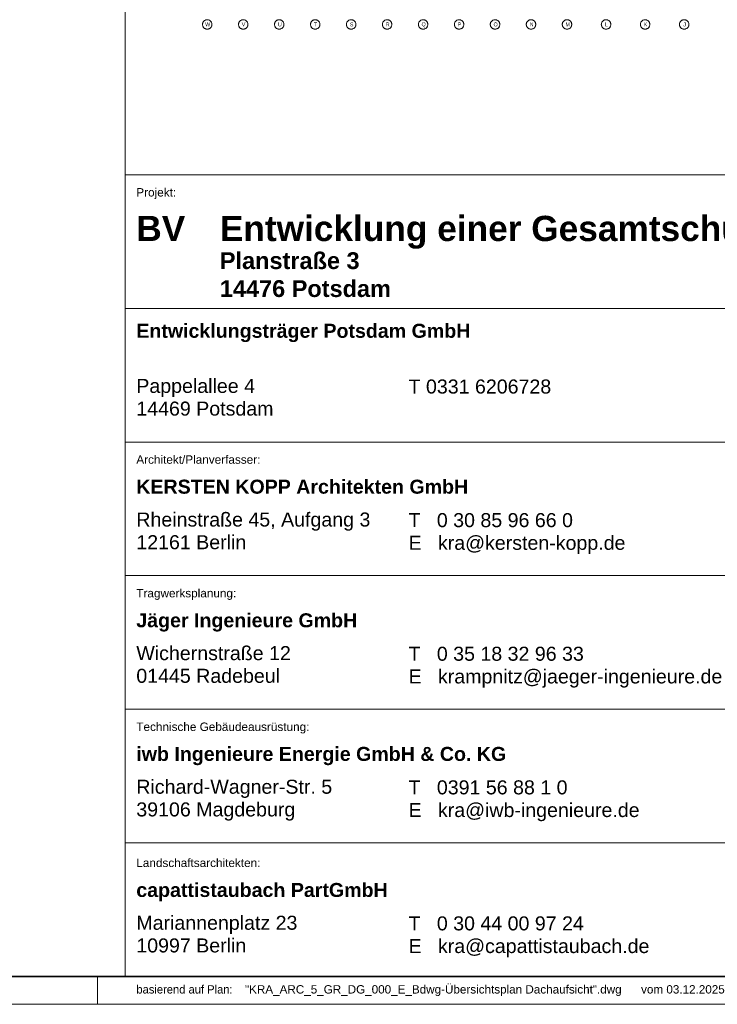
# Model space of a CAD drawing. Extents: x -720 to 300, y 62 to 1112.
# Tile 16 of 50: x 96 to 222, y 62 to 239. Entities that reach past the tile are written whole.
import ezdxf
from ezdxf.lldxf.tags import DXFTag

# ---------------------------------------------------------------- set-up
doc = ezdxf.new("R2010")
doc.units = 0
for name, color, linetype, lineweight in [('iwb_Plankopf Linie', 7, 'Continuous', 13), ('iwb_Plankopf Rahmen', 7, 'Continuous', 35), ('iwb_Plankopf Text', 7, 'Continuous', 18), ('PK_LP_Achsen', 7, 'STRICHPUNKT2', 5)]:
    doc.layers.add(name, color=color, linetype=linetype, lineweight=lineweight)
doc.layers.add('PK_LP_T05', color=4, linetype='Continuous', lineweight=9, true_color=0x00ffff)
doc.styles.add('Plankopf', font='arial.ttf')
doc.styles.get("Standard").update_dxf_attribs({"font": 'ARIALN.TTF'})
tags = doc.linetypes.add('STRICHPUNKT2', pattern=[12.7, 6.35, -3.175, 0, -3.175]).pattern_tags.tags
tags[10:11] = [DXFTag(74, 4), DXFTag(75, 0), DXFTag(340, '0'), DXFTag(46, 0.0), DXFTag(50, 0.0), DXFTag(44, 0.0), DXFTag(45, 0.0)]
tags[8:9] = [DXFTag(74, 4), DXFTag(75, 0), DXFTag(340, '0'), DXFTag(46, 0.0), DXFTag(50, 0.0), DXFTag(44, 0.0), DXFTag(45, 0.0)]
tags[6:7] = [DXFTag(74, 4), DXFTag(75, 0), DXFTag(340, '0'), DXFTag(46, 0.0), DXFTag(50, 0.0), DXFTag(44, 0.0), DXFTag(45, 0.0)]
tags[4:5] = [DXFTag(74, 4), DXFTag(75, 0), DXFTag(340, '0'), DXFTag(46, 0.0), DXFTag(50, 0.0), DXFTag(44, 0.0), DXFTag(45, 0.0)]

# ---------------------------------------------------------------- blocks, each defined once
blk = doc.blocks.new('Blockreferenz-A06DNB2WMF')
at = {"layer": 'PK_LP_Achsen', "linetype": 'ByBlock', "ltscale": 0.13}
for p, q in [((129.28, 238.69), (129.3, 238.77)), ((129.3, 238.77), (129.34, 238.84)), ((129.34, 238.84), (129.38, 238.91)), ((129.38, 238.91), (129.43, 238.98)), ((129.43, 238.98), (129.49, 239.04)), ((129.49, 239.04), (129.55, 239.1)), ((129.55, 239.1), (129.62, 239.15)), ((129.62, 239.15), (129.69, 239.19)), ((129.69, 239.19), (129.76, 239.23)), ((129.76, 239.23), (129.84, 239.25)), ((129.84, 239.25), (129.92, 239.27)), ((129.92, 239.27), (130.01, 239.29)), ((130.01, 239.29), (130.09, 239.29)), ((130.09, 239.29), (130.17, 239.29)), ((130.17, 239.29), (130.25, 239.27)), ((130.25, 239.27), (130.34, 239.25)), ((130.34, 239.25), (130.41, 239.23)), ((130.41, 239.23), (130.49, 239.19)), ((130.49, 239.19), (130.56, 239.15)), ((130.56, 239.15), (130.63, 239.1)), ((130.63, 239.1), (130.69, 239.04)), ((130.69, 239.04), (130.75, 238.98)), ((130.75, 238.98), (130.8, 238.91)), ((130.8, 238.91), (130.84, 238.84)), ((130.84, 238.84), (130.87, 238.77)), ((130.87, 238.77), (130.9, 238.69)), ((135.74, 238.69), (135.76, 238.77)), ((135.76, 238.77), (135.8, 238.84)), ((135.8, 238.84), (135.84, 238.91)), ((135.84, 238.91), (135.89, 238.98)), ((135.89, 238.98), (135.95, 239.04)), ((135.95, 239.04), (136.01, 239.1)), ((136.01, 239.1), (136.08, 239.15)), ((136.08, 239.15), (136.15, 239.19)), ((136.15, 239.19), (136.22, 239.23)), ((136.22, 239.23), (136.3, 239.25)), ((136.3, 239.25), (136.38, 239.27)), ((136.38, 239.27), (136.47, 239.29)), ((136.47, 239.29), (136.55, 239.29)), ((136.55, 239.29), (136.63, 239.29)), ((136.63, 239.29), (136.71, 239.27)), ((136.71, 239.27), (136.8, 239.25)), ((136.8, 239.25), (136.87, 239.23)), ((136.87, 239.23), (136.95, 239.19)), ((136.95, 239.19), (137.02, 239.15)), ((137.02, 239.15), (137.09, 239.1)), ((137.09, 239.1), (137.15, 239.04)), ((137.15, 239.04), (137.21, 238.98)), ((137.21, 238.98), (137.26, 238.91)), ((137.26, 238.91), (137.3, 238.84)), ((137.3, 238.84), (137.33, 238.77)), ((137.33, 238.77), (137.36, 238.69)), ((142.2, 238.69), (142.22, 238.77)), ((142.22, 238.77), (142.26, 238.84)), ((142.26, 238.84), (142.3, 238.91)), ((142.3, 238.91), (142.35, 238.98)), ((142.35, 238.98), (142.41, 239.04)), ((142.41, 239.04), (142.47, 239.1)), ((142.47, 239.1), (142.54, 239.15)), ((142.54, 239.15), (142.61, 239.19)), ((142.61, 239.19), (142.68, 239.23)), ((142.68, 239.23), (142.76, 239.25)), ((142.76, 239.25), (142.84, 239.27)), ((142.84, 239.27), (142.93, 239.29)), ((142.93, 239.29), (143.01, 239.29)), ((143.01, 239.29), (143.09, 239.29)), ((143.09, 239.29), (143.17, 239.27)), ((143.17, 239.27), (143.26, 239.25)), ((143.26, 239.25), (143.33, 239.23)), ((143.33, 239.23), (143.41, 239.19)), ((143.41, 239.19), (143.48, 239.15)), ((143.48, 239.15), (143.55, 239.1)), ((143.55, 239.1), (143.61, 239.04)), ((143.61, 239.04), (143.67, 238.98)), ((143.67, 238.98), (143.72, 238.91)), ((143.72, 238.91), (143.76, 238.84)), ((143.76, 238.84), (143.79, 238.77)), ((143.79, 238.77), (143.82, 238.69)), ((148.66, 238.69), (148.68, 238.77)), ((148.68, 238.77), (148.72, 238.84)), ((148.72, 238.84), (148.76, 238.91)), ((148.76, 238.91), (148.81, 238.98)), ((148.81, 238.98), (148.87, 239.04)), ((148.87, 239.04), (148.93, 239.1)), ((148.93, 239.1), (149, 239.15)), ((149, 239.15), (149.07, 239.19)), ((149.07, 239.19), (149.14, 239.23)), ((149.14, 239.23), (149.22, 239.25)), ((149.22, 239.25), (149.3, 239.27)), ((149.3, 239.27), (149.39, 239.29)), ((149.39, 239.29), (149.47, 239.29)), ((149.47, 239.29), (149.55, 239.29)), ((149.55, 239.29), (149.63, 239.27)), ((149.63, 239.27), (149.72, 239.25)), ((149.72, 239.25), (149.79, 239.23)), ((149.79, 239.23), (149.87, 239.19)), ((149.87, 239.19), (149.94, 239.15)), ((149.94, 239.15), (150.01, 239.1)), ((150.01, 239.1), (150.07, 239.04)), ((150.07, 239.04), (150.13, 238.98)), ((150.13, 238.98), (150.18, 238.91)), ((150.18, 238.91), (150.22, 238.84)), ((150.22, 238.84), (150.25, 238.77)), ((150.25, 238.77), (150.28, 238.69)), ((155.12, 238.69), (155.14, 238.77)), ((155.14, 238.77), (155.18, 238.84)), ((155.18, 238.84), (155.22, 238.91)), ((155.22, 238.91), (155.27, 238.98)), ((155.27, 238.98), (155.33, 239.04)), ((155.33, 239.04), (155.39, 239.1)), ((155.39, 239.1), (155.46, 239.15)), ((155.46, 239.15), (155.53, 239.19)), ((155.53, 239.19), (155.6, 239.23)), ((155.6, 239.23), (155.68, 239.25)), ((155.68, 239.25), (155.76, 239.27)), ((155.76, 239.27), (155.85, 239.29)), ((155.85, 239.29), (155.93, 239.29)), ((155.93, 239.29), (156.01, 239.29)), ((156.01, 239.29), (156.09, 239.27)), ((156.09, 239.27), (156.18, 239.25)), ((156.18, 239.25), (156.25, 239.23)), ((156.25, 239.23), (156.33, 239.19)), ((156.33, 239.19), (156.4, 239.15)), ((156.4, 239.15), (156.47, 239.1)), ((156.47, 239.1), (156.53, 239.04)), ((156.53, 239.04), (156.59, 238.98)), ((156.59, 238.98), (156.64, 238.91)), ((156.64, 238.91), (156.68, 238.84)), ((156.68, 238.84), (156.71, 238.77)), ((156.71, 238.77), (156.74, 238.69)), ((161.58, 238.69), (161.6, 238.77)), ((161.6, 238.77), (161.64, 238.84)), ((161.64, 238.84), (161.68, 238.91)), ((161.68, 238.91), (161.73, 238.98)), ((161.73, 238.98), (161.79, 239.04)), ((161.79, 239.04), (161.85, 239.1)), ((161.85, 239.1), (161.92, 239.15)), ((161.92, 239.15), (161.99, 239.19)), ((161.99, 239.19), (162.06, 239.23)), ((162.06, 239.23), (162.14, 239.25)), ((162.14, 239.25), (162.22, 239.27)), ((162.22, 239.27), (162.31, 239.29)), ((162.31, 239.29), (162.39, 239.29)), ((162.39, 239.29), (162.47, 239.29)), ((162.47, 239.29), (162.55, 239.27)), ((162.55, 239.27), (162.64, 239.25)), ((162.64, 239.25), (162.71, 239.23)), ((162.71, 239.23), (162.79, 239.19)), ((162.79, 239.19), (162.86, 239.15)), ((162.86, 239.15), (162.93, 239.1)), ((162.93, 239.1), (162.99, 239.04)), ((162.99, 239.04), (163.05, 238.98)), ((163.05, 238.98), (163.1, 238.91)), ((163.1, 238.91), (163.14, 238.84)), ((163.14, 238.84), (163.17, 238.77)), ((163.17, 238.77), (163.2, 238.69)), ((168.04, 238.69), (168.06, 238.77)), ((168.06, 238.77), (168.1, 238.84)), ((168.1, 238.84), (168.14, 238.91)), ((168.14, 238.91), (168.19, 238.98)), ((168.19, 238.98), (168.25, 239.04)), ((168.25, 239.04), (168.31, 239.1)), ((168.31, 239.1), (168.38, 239.15)), ((168.38, 239.15), (168.45, 239.19)), ((168.45, 239.19), (168.52, 239.23)), ((168.52, 239.23), (168.6, 239.25)), ((168.6, 239.25), (168.68, 239.27)), ((168.68, 239.27), (168.77, 239.29)), ((168.77, 239.29), (168.85, 239.29)), ((168.85, 239.29), (168.93, 239.29)), ((168.93, 239.29), (169.01, 239.27)), ((169.01, 239.27), (169.1, 239.25)), ((169.1, 239.25), (169.17, 239.23)), ((169.17, 239.23), (169.25, 239.19)), ((169.25, 239.19), (169.32, 239.15)), ((169.32, 239.15), (169.39, 239.1)), ((169.39, 239.1), (169.45, 239.04)), ((169.45, 239.04), (169.51, 238.98)), ((169.51, 238.98), (169.56, 238.91)), ((169.56, 238.91), (169.6, 238.84)), ((169.6, 238.84), (169.63, 238.77)), ((169.63, 238.77), (169.66, 238.69)), ((174.5, 238.69), (174.52, 238.77)), ((174.52, 238.77), (174.56, 238.84)), ((174.56, 238.84), (174.6, 238.91)), ((174.6, 238.91), (174.65, 238.98)), ((174.65, 238.98), (174.71, 239.04)), ((174.71, 239.04), (174.77, 239.1)), ((174.77, 239.1), (174.84, 239.15)), ((174.84, 239.15), (174.91, 239.19)), ((174.91, 239.19), (174.98, 239.23)), ((174.98, 239.23), (175.06, 239.25)), ((175.06, 239.25), (175.14, 239.27)), ((175.14, 239.27), (175.23, 239.29)), ((175.23, 239.29), (175.31, 239.29)), ((175.31, 239.29), (175.39, 239.29)), ((175.39, 239.29), (175.47, 239.27)), ((175.47, 239.27), (175.56, 239.25)), ((175.56, 239.25), (175.63, 239.23)), ((175.63, 239.23), (175.71, 239.19)), ((175.71, 239.19), (175.78, 239.15)), ((175.78, 239.15), (175.85, 239.1)), ((175.85, 239.1), (175.91, 239.04)), ((175.91, 239.04), (175.97, 238.98)), ((175.97, 238.98), (176.02, 238.91)), ((176.02, 238.91), (176.06, 238.84)), ((176.06, 238.84), (176.09, 238.77)), ((176.09, 238.77), (176.12, 238.69)), ((180.96, 238.69), (180.98, 238.77)), ((180.98, 238.77), (181.02, 238.84)), ((181.02, 238.84), (181.06, 238.91)), ((181.06, 238.91), (181.11, 238.98)), ((181.11, 238.98), (181.17, 239.04)), ((181.17, 239.04), (181.23, 239.1)), ((181.23, 239.1), (181.3, 239.15)), ((181.3, 239.15), (181.37, 239.19)), ((181.37, 239.19), (181.44, 239.23)), ((181.44, 239.23), (181.52, 239.25)), ((181.52, 239.25), (181.6, 239.27)), ((181.6, 239.27), (181.69, 239.29)), ((181.69, 239.29), (181.77, 239.29)), ((181.77, 239.29), (181.85, 239.29)), ((181.85, 239.29), (181.93, 239.27)), ((181.93, 239.27), (182.02, 239.25)), ((182.02, 239.25), (182.09, 239.23)), ((182.09, 239.23), (182.17, 239.19)), ((182.17, 239.19), (182.24, 239.15)), ((182.24, 239.15), (182.31, 239.1)), ((182.31, 239.1), (182.37, 239.04)), ((182.37, 239.04), (182.43, 238.98)), ((182.43, 238.98), (182.48, 238.91)), ((182.48, 238.91), (182.52, 238.84)), ((182.52, 238.84), (182.55, 238.77)), ((182.55, 238.77), (182.58, 238.69)), ((187.42, 238.69), (187.44, 238.77)), ((187.44, 238.77), (187.48, 238.84)), ((187.48, 238.84), (187.52, 238.91)), ((187.52, 238.91), (187.57, 238.98)), ((187.57, 238.98), (187.63, 239.04)), ((187.63, 239.04), (187.69, 239.1)), ((187.69, 239.1), (187.76, 239.15)), ((187.76, 239.15), (187.83, 239.19)), ((187.83, 239.19), (187.9, 239.23)), ((187.9, 239.23), (187.98, 239.25)), ((187.98, 239.25), (188.06, 239.27)), ((188.06, 239.27), (188.15, 239.29)), ((188.15, 239.29), (188.23, 239.29)), ((188.23, 239.29), (188.31, 239.29)), ((188.31, 239.29), (188.39, 239.27)), ((188.39, 239.27), (188.48, 239.25)), ((188.48, 239.25), (188.55, 239.23)), ((188.55, 239.23), (188.63, 239.19)), ((188.63, 239.19), (188.7, 239.15)), ((188.7, 239.15), (188.77, 239.1)), ((188.77, 239.1), (188.83, 239.04)), ((188.83, 239.04), (188.89, 238.98)), ((188.89, 238.98), (188.94, 238.91)), ((188.94, 238.91), (188.98, 238.84)), ((188.98, 238.84), (189.01, 238.77)), ((189.01, 238.77), (189.04, 238.69)), ((193.88, 238.69), (193.9, 238.77)), ((193.9, 238.77), (193.94, 238.84)), ((193.94, 238.84), (193.98, 238.91)), ((193.98, 238.91), (194.03, 238.98)), ((194.03, 238.98), (194.09, 239.04)), ((194.09, 239.04), (194.15, 239.1)), ((194.15, 239.1), (194.22, 239.15)), ((194.22, 239.15), (194.29, 239.19)), ((194.29, 239.19), (194.36, 239.23)), ((194.36, 239.23), (194.44, 239.25)), ((194.44, 239.25), (194.52, 239.27)), ((194.52, 239.27), (194.61, 239.29)), ((194.61, 239.29), (194.69, 239.29)), ((194.69, 239.29), (194.77, 239.29)), ((194.77, 239.29), (194.85, 239.27)), ((194.85, 239.27), (194.94, 239.25)), ((194.94, 239.25), (195.01, 239.23)), ((195.01, 239.23), (195.09, 239.19)), ((195.09, 239.19), (195.16, 239.15)), ((195.16, 239.15), (195.23, 239.1)), ((195.23, 239.1), (195.29, 239.04)), ((195.29, 239.04), (195.35, 238.98)), ((195.35, 238.98), (195.4, 238.91)), ((195.4, 238.91), (195.44, 238.84)), ((195.44, 238.84), (195.47, 238.77)), ((195.47, 238.77), (195.5, 238.69)), ((200.89, 238.69), (200.92, 238.77)), ((200.92, 238.77), (200.95, 238.84)), ((200.95, 238.84), (200.99, 238.91)), ((200.99, 238.91), (201.04, 238.98)), ((201.04, 238.98), (201.1, 239.04)), ((201.1, 239.04), (201.16, 239.1)), ((201.16, 239.1), (201.23, 239.15)), ((201.23, 239.15), (201.3, 239.19)), ((201.3, 239.19), (201.38, 239.23)), ((201.38, 239.23), (201.45, 239.25)), ((201.45, 239.25), (201.54, 239.27)), ((201.54, 239.27), (201.62, 239.29)), ((201.62, 239.29), (201.7, 239.29)), ((201.7, 239.29), (201.78, 239.29)), ((201.78, 239.29), (201.87, 239.27)), ((201.87, 239.27), (201.95, 239.25)), ((201.95, 239.25), (202.03, 239.23)), ((202.03, 239.23), (202.1, 239.19)), ((202.1, 239.19), (202.17, 239.15)), ((202.17, 239.15), (202.24, 239.1)), ((202.24, 239.1), (202.3, 239.04)), ((202.3, 239.04), (202.36, 238.98)), ((202.36, 238.98), (202.41, 238.91)), ((202.41, 238.91), (202.45, 238.84)), ((202.45, 238.84), (202.49, 238.77)), ((202.49, 238.77), (202.51, 238.69)), ((207.9, 238.69), (207.93, 238.77)), ((207.93, 238.77), (207.96, 238.84)), ((207.96, 238.84), (208.01, 238.91)), ((208.01, 238.91), (208.06, 238.98)), ((208.06, 238.98), (208.11, 239.04)), ((208.11, 239.04), (208.17, 239.1)), ((208.17, 239.1), (208.24, 239.15)), ((208.24, 239.15), (208.31, 239.19)), ((208.31, 239.19), (208.39, 239.23)), ((208.39, 239.23), (208.47, 239.25)), ((208.47, 239.25), (208.55, 239.27)), ((208.55, 239.27), (208.63, 239.29)), ((208.63, 239.29), (208.71, 239.29)), ((208.71, 239.29), (208.8, 239.29)), ((208.8, 239.29), (208.88, 239.27)), ((208.88, 239.27), (208.96, 239.25)), ((208.96, 239.25), (209.04, 239.23)), ((209.04, 239.23), (209.11, 239.19)), ((209.11, 239.19), (209.19, 239.15)), ((209.19, 239.15), (209.25, 239.1)), ((209.25, 239.1), (209.31, 239.04)), ((209.31, 239.04), (209.37, 238.98)), ((209.37, 238.98), (209.42, 238.91)), ((209.42, 238.91), (209.46, 238.84)), ((209.46, 238.84), (209.5, 238.77)), ((209.5, 238.77), (209.53, 238.69)), ((214.91, 238.69), (214.94, 238.77)), ((214.94, 238.77), (214.98, 238.84)), ((214.98, 238.84), (215.02, 238.91)), ((215.02, 238.91), (215.07, 238.98)), ((215.07, 238.98), (215.12, 239.04)), ((215.12, 239.04), (215.19, 239.1)), ((215.19, 239.1), (215.25, 239.15)), ((215.25, 239.15), (215.33, 239.19)), ((215.33, 239.19), (215.4, 239.23)), ((215.4, 239.23), (215.48, 239.25)), ((215.48, 239.25), (215.56, 239.27)), ((215.56, 239.27), (215.64, 239.29)), ((215.64, 239.29), (215.73, 239.29)), ((215.73, 239.29), (215.81, 239.29)), ((215.81, 239.29), (215.89, 239.27)), ((215.89, 239.27), (215.97, 239.25)), ((215.97, 239.25), (216.05, 239.23)), ((216.05, 239.23), (216.13, 239.19)), ((216.13, 239.19), (216.2, 239.15)), ((216.2, 239.15), (216.27, 239.1)), ((216.27, 239.1), (216.33, 239.04)), ((216.33, 239.04), (216.38, 238.98)), ((216.38, 238.98), (216.43, 238.91)), ((216.43, 238.91), (216.48, 238.84)), ((216.48, 238.84), (216.51, 238.77)), ((216.51, 238.77), (216.54, 238.69)), ((129.24, 238.52), (129.25, 238.61)), ((129.24, 238.44), (129.24, 238.52)), ((129.24, 238.36), (129.24, 238.44)), ((129.25, 238.28), (129.24, 238.36)), ((129.25, 238.61), (129.28, 238.69)), ((129.28, 238.19), (129.25, 238.28)), ((129.3, 238.12), (129.28, 238.19)), ((129.34, 238.04), (129.3, 238.12)), ((129.38, 237.97), (129.34, 238.04)), ((129.43, 237.9), (129.38, 237.97)), ((129.49, 237.84), (129.43, 237.9)), ((129.55, 237.78), (129.49, 237.84)), ((129.62, 237.73), (129.55, 237.78)), ((129.69, 237.69), (129.62, 237.73)), ((129.76, 237.66), (129.69, 237.69)), ((129.84, 237.63), (129.76, 237.66)), ((129.92, 237.61), (129.84, 237.63)), ((130.01, 237.6), (129.92, 237.61)), ((130.09, 237.59), (130.01, 237.6)), ((130.17, 237.6), (130.09, 237.59)), ((130.25, 237.61), (130.17, 237.6)), ((130.34, 237.63), (130.25, 237.61)), ((130.41, 237.66), (130.34, 237.63)), ((130.49, 237.69), (130.41, 237.66)), ((130.56, 237.73), (130.49, 237.69)), ((130.63, 237.78), (130.56, 237.73)), ((130.69, 237.84), (130.63, 237.78)), ((130.75, 237.9), (130.69, 237.84)), ((130.8, 237.97), (130.75, 237.9)), ((130.84, 238.04), (130.8, 237.97)), ((130.87, 238.12), (130.84, 238.04)), ((130.9, 238.19), (130.87, 238.12)), ((130.9, 238.69), (130.92, 238.61)), ((130.92, 238.28), (130.9, 238.19)), ((130.92, 238.61), (130.93, 238.52)), ((130.93, 238.36), (130.92, 238.28)), ((130.93, 238.52), (130.94, 238.44)), ((130.94, 238.44), (130.93, 238.36)), ((135.7, 238.52), (135.71, 238.61)), ((135.7, 238.44), (135.7, 238.52)), ((135.7, 238.36), (135.7, 238.44)), ((135.71, 238.28), (135.7, 238.36)), ((135.71, 238.61), (135.74, 238.69)), ((135.74, 238.19), (135.71, 238.28)), ((135.76, 238.12), (135.74, 238.19)), ((135.8, 238.04), (135.76, 238.12)), ((135.84, 237.97), (135.8, 238.04)), ((135.89, 237.9), (135.84, 237.97)), ((135.95, 237.84), (135.89, 237.9)), ((136.01, 237.78), (135.95, 237.84)), ((136.08, 237.73), (136.01, 237.78)), ((136.15, 237.69), (136.08, 237.73)), ((136.22, 237.66), (136.15, 237.69)), ((136.3, 237.63), (136.22, 237.66)), ((136.38, 237.61), (136.3, 237.63)), ((136.47, 237.6), (136.38, 237.61)), ((136.55, 237.59), (136.47, 237.6)), ((136.63, 237.6), (136.55, 237.59)), ((136.71, 237.61), (136.63, 237.6)), ((136.8, 237.63), (136.71, 237.61)), ((136.87, 237.66), (136.8, 237.63)), ((136.95, 237.69), (136.87, 237.66)), ((137.02, 237.73), (136.95, 237.69)), ((137.09, 237.78), (137.02, 237.73)), ((137.15, 237.84), (137.09, 237.78)), ((137.21, 237.9), (137.15, 237.84)), ((137.26, 237.97), (137.21, 237.9)), ((137.3, 238.04), (137.26, 237.97)), ((137.33, 238.12), (137.3, 238.04)), ((137.36, 238.19), (137.33, 238.12)), ((137.36, 238.69), (137.38, 238.61)), ((137.38, 238.28), (137.36, 238.19)), ((137.38, 238.61), (137.39, 238.52)), ((137.39, 238.36), (137.38, 238.28)), ((137.39, 238.52), (137.4, 238.44)), ((137.4, 238.44), (137.39, 238.36)), ((142.16, 238.52), (142.17, 238.61)), ((142.16, 238.44), (142.16, 238.52)), ((142.16, 238.36), (142.16, 238.44)), ((142.17, 238.28), (142.16, 238.36)), ((142.17, 238.61), (142.2, 238.69)), ((142.2, 238.19), (142.17, 238.28)), ((142.22, 238.12), (142.2, 238.19)), ((142.26, 238.04), (142.22, 238.12)), ((142.3, 237.97), (142.26, 238.04)), ((142.35, 237.9), (142.3, 237.97)), ((142.41, 237.84), (142.35, 237.9)), ((142.47, 237.78), (142.41, 237.84)), ((142.54, 237.73), (142.47, 237.78)), ((142.61, 237.69), (142.54, 237.73)), ((142.68, 237.66), (142.61, 237.69)), ((142.76, 237.63), (142.68, 237.66)), ((142.84, 237.61), (142.76, 237.63)), ((142.93, 237.6), (142.84, 237.61)), ((143.01, 237.59), (142.93, 237.6)), ((143.09, 237.6), (143.01, 237.59)), ((143.17, 237.61), (143.09, 237.6)), ((143.26, 237.63), (143.17, 237.61)), ((143.33, 237.66), (143.26, 237.63)), ((143.41, 237.69), (143.33, 237.66)), ((143.48, 237.73), (143.41, 237.69)), ((143.55, 237.78), (143.48, 237.73)), ((143.61, 237.84), (143.55, 237.78)), ((143.67, 237.9), (143.61, 237.84)), ((143.72, 237.97), (143.67, 237.9)), ((143.76, 238.04), (143.72, 237.97)), ((143.79, 238.12), (143.76, 238.04)), ((143.82, 238.19), (143.79, 238.12)), ((143.82, 238.69), (143.84, 238.61)), ((143.84, 238.28), (143.82, 238.19)), ((143.84, 238.61), (143.85, 238.52)), ((143.85, 238.36), (143.84, 238.28)), ((143.85, 238.52), (143.86, 238.44)), ((143.86, 238.44), (143.85, 238.36)), ((148.62, 238.52), (148.63, 238.61)), ((148.62, 238.44), (148.62, 238.52)), ((148.62, 238.36), (148.62, 238.44)), ((148.63, 238.28), (148.62, 238.36)), ((148.63, 238.61), (148.66, 238.69)), ((148.66, 238.19), (148.63, 238.28)), ((148.68, 238.12), (148.66, 238.19)), ((148.72, 238.04), (148.68, 238.12)), ((148.76, 237.97), (148.72, 238.04)), ((148.81, 237.9), (148.76, 237.97)), ((148.87, 237.84), (148.81, 237.9)), ((148.93, 237.78), (148.87, 237.84)), ((149, 237.73), (148.93, 237.78)), ((149.07, 237.69), (149, 237.73)), ((149.14, 237.66), (149.07, 237.69)), ((149.22, 237.63), (149.14, 237.66)), ((149.3, 237.61), (149.22, 237.63)), ((149.39, 237.6), (149.3, 237.61)), ((149.47, 237.59), (149.39, 237.6)), ((149.55, 237.6), (149.47, 237.59)), ((149.63, 237.61), (149.55, 237.6)), ((149.72, 237.63), (149.63, 237.61)), ((149.79, 237.66), (149.72, 237.63)), ((149.87, 237.69), (149.79, 237.66)), ((149.94, 237.73), (149.87, 237.69)), ((150.01, 237.78), (149.94, 237.73)), ((150.07, 237.84), (150.01, 237.78)), ((150.13, 237.9), (150.07, 237.84)), ((150.18, 237.97), (150.13, 237.9)), ((150.22, 238.04), (150.18, 237.97)), ((150.25, 238.12), (150.22, 238.04)), ((150.28, 238.19), (150.25, 238.12)), ((150.28, 238.69), (150.3, 238.61)), ((150.3, 238.28), (150.28, 238.19)), ((150.3, 238.61), (150.31, 238.52)), ((150.31, 238.36), (150.3, 238.28)), ((150.31, 238.52), (150.32, 238.44)), ((150.32, 238.44), (150.31, 238.36)), ((155.08, 238.52), (155.09, 238.61)), ((155.08, 238.44), (155.08, 238.52)), ((155.08, 238.36), (155.08, 238.44)), ((155.09, 238.28), (155.08, 238.36)), ((155.09, 238.61), (155.12, 238.69)), ((155.12, 238.19), (155.09, 238.28)), ((155.14, 238.12), (155.12, 238.19)), ((155.18, 238.04), (155.14, 238.12)), ((155.22, 237.97), (155.18, 238.04)), ((155.27, 237.9), (155.22, 237.97)), ((155.33, 237.84), (155.27, 237.9)), ((155.39, 237.78), (155.33, 237.84)), ((155.46, 237.73), (155.39, 237.78)), ((155.53, 237.69), (155.46, 237.73)), ((155.6, 237.66), (155.53, 237.69)), ((155.68, 237.63), (155.6, 237.66)), ((155.76, 237.61), (155.68, 237.63)), ((155.85, 237.6), (155.76, 237.61)), ((155.93, 237.59), (155.85, 237.6)), ((156.01, 237.6), (155.93, 237.59)), ((156.09, 237.61), (156.01, 237.6)), ((156.18, 237.63), (156.09, 237.61)), ((156.25, 237.66), (156.18, 237.63)), ((156.33, 237.69), (156.25, 237.66)), ((156.4, 237.73), (156.33, 237.69)), ((156.47, 237.78), (156.4, 237.73)), ((156.53, 237.84), (156.47, 237.78)), ((156.59, 237.9), (156.53, 237.84)), ((156.64, 237.97), (156.59, 237.9)), ((156.68, 238.04), (156.64, 237.97)), ((156.71, 238.12), (156.68, 238.04)), ((156.74, 238.19), (156.71, 238.12)), ((156.74, 238.69), (156.76, 238.61)), ((156.76, 238.28), (156.74, 238.19)), ((156.76, 238.61), (156.77, 238.52)), ((156.77, 238.36), (156.76, 238.28)), ((156.77, 238.52), (156.78, 238.44)), ((156.78, 238.44), (156.77, 238.36)), ((161.54, 238.52), (161.55, 238.61)), ((161.54, 238.44), (161.54, 238.52)), ((161.54, 238.36), (161.54, 238.44)), ((161.55, 238.28), (161.54, 238.36)), ((161.55, 238.61), (161.58, 238.69)), ((161.58, 238.19), (161.55, 238.28)), ((161.6, 238.12), (161.58, 238.19)), ((161.64, 238.04), (161.6, 238.12)), ((161.68, 237.97), (161.64, 238.04)), ((161.73, 237.9), (161.68, 237.97)), ((161.79, 237.84), (161.73, 237.9)), ((161.85, 237.78), (161.79, 237.84)), ((161.92, 237.73), (161.85, 237.78)), ((161.99, 237.69), (161.92, 237.73)), ((162.06, 237.66), (161.99, 237.69)), ((162.14, 237.63), (162.06, 237.66)), ((162.22, 237.61), (162.14, 237.63)), ((162.31, 237.6), (162.22, 237.61)), ((162.39, 237.59), (162.31, 237.6)), ((162.47, 237.6), (162.39, 237.59)), ((162.55, 237.61), (162.47, 237.6)), ((162.64, 237.63), (162.55, 237.61)), ((162.71, 237.66), (162.64, 237.63)), ((162.79, 237.69), (162.71, 237.66)), ((162.86, 237.73), (162.79, 237.69)), ((162.93, 237.78), (162.86, 237.73)), ((162.99, 237.84), (162.93, 237.78)), ((163.05, 237.9), (162.99, 237.84)), ((163.1, 237.97), (163.05, 237.9)), ((163.14, 238.04), (163.1, 237.97)), ((163.17, 238.12), (163.14, 238.04)), ((163.2, 238.19), (163.17, 238.12)), ((163.2, 238.69), (163.22, 238.61)), ((163.22, 238.28), (163.2, 238.19)), ((163.22, 238.61), (163.23, 238.52)), ((163.23, 238.36), (163.22, 238.28)), ((163.23, 238.52), (163.24, 238.44)), ((163.24, 238.44), (163.23, 238.36)), ((168, 238.52), (168.01, 238.61)), ((168, 238.44), (168, 238.52)), ((168, 238.36), (168, 238.44)), ((168.01, 238.28), (168, 238.36)), ((168.01, 238.61), (168.04, 238.69)), ((168.04, 238.19), (168.01, 238.28)), ((168.06, 238.12), (168.04, 238.19)), ((168.1, 238.04), (168.06, 238.12)), ((168.14, 237.97), (168.1, 238.04)), ((168.19, 237.9), (168.14, 237.97)), ((168.25, 237.84), (168.19, 237.9)), ((168.31, 237.78), (168.25, 237.84)), ((168.38, 237.73), (168.31, 237.78)), ((168.45, 237.69), (168.38, 237.73)), ((168.52, 237.66), (168.45, 237.69)), ((168.6, 237.63), (168.52, 237.66)), ((168.68, 237.61), (168.6, 237.63)), ((168.77, 237.6), (168.68, 237.61)), ((168.85, 237.59), (168.77, 237.6)), ((168.93, 237.6), (168.85, 237.59)), ((169.01, 237.61), (168.93, 237.6)), ((169.1, 237.63), (169.01, 237.61)), ((169.17, 237.66), (169.1, 237.63)), ((169.25, 237.69), (169.17, 237.66)), ((169.32, 237.73), (169.25, 237.69)), ((169.39, 237.78), (169.32, 237.73)), ((169.45, 237.84), (169.39, 237.78)), ((169.51, 237.9), (169.45, 237.84)), ((169.56, 237.97), (169.51, 237.9)), ((169.6, 238.04), (169.56, 237.97)), ((169.63, 238.12), (169.6, 238.04)), ((169.66, 238.19), (169.63, 238.12)), ((169.66, 238.69), (169.68, 238.61)), ((169.68, 238.28), (169.66, 238.19)), ((169.68, 238.61), (169.69, 238.52)), ((169.69, 238.36), (169.68, 238.28)), ((169.69, 238.52), (169.7, 238.44)), ((169.7, 238.44), (169.69, 238.36)), ((174.46, 238.52), (174.47, 238.61)), ((174.46, 238.44), (174.46, 238.52)), ((174.46, 238.36), (174.46, 238.44)), ((174.47, 238.28), (174.46, 238.36)), ((174.47, 238.61), (174.5, 238.69)), ((174.5, 238.19), (174.47, 238.28)), ((174.52, 238.12), (174.5, 238.19)), ((174.56, 238.04), (174.52, 238.12)), ((174.6, 237.97), (174.56, 238.04)), ((174.65, 237.9), (174.6, 237.97)), ((174.71, 237.84), (174.65, 237.9)), ((174.77, 237.78), (174.71, 237.84)), ((174.84, 237.73), (174.77, 237.78)), ((174.91, 237.69), (174.84, 237.73)), ((174.98, 237.66), (174.91, 237.69)), ((175.06, 237.63), (174.98, 237.66)), ((175.14, 237.61), (175.06, 237.63)), ((175.23, 237.6), (175.14, 237.61)), ((175.31, 237.59), (175.23, 237.6)), ((175.39, 237.6), (175.31, 237.59)), ((175.47, 237.61), (175.39, 237.6)), ((175.56, 237.63), (175.47, 237.61)), ((175.63, 237.66), (175.56, 237.63)), ((175.71, 237.69), (175.63, 237.66)), ((175.78, 237.73), (175.71, 237.69)), ((175.85, 237.78), (175.78, 237.73)), ((175.91, 237.84), (175.85, 237.78)), ((175.97, 237.9), (175.91, 237.84)), ((176.02, 237.97), (175.97, 237.9)), ((176.06, 238.04), (176.02, 237.97)), ((176.09, 238.12), (176.06, 238.04)), ((176.12, 238.19), (176.09, 238.12)), ((176.12, 238.69), (176.14, 238.61)), ((176.14, 238.28), (176.12, 238.19)), ((176.14, 238.61), (176.15, 238.52)), ((176.15, 238.36), (176.14, 238.28)), ((176.15, 238.52), (176.16, 238.44)), ((176.16, 238.44), (176.15, 238.36)), ((180.92, 238.52), (180.93, 238.61)), ((180.92, 238.44), (180.92, 238.52)), ((180.92, 238.36), (180.92, 238.44)), ((180.93, 238.28), (180.92, 238.36)), ((180.93, 238.61), (180.96, 238.69)), ((180.96, 238.19), (180.93, 238.28)), ((180.98, 238.12), (180.96, 238.19)), ((181.02, 238.04), (180.98, 238.12)), ((181.06, 237.97), (181.02, 238.04)), ((181.11, 237.9), (181.06, 237.97)), ((181.17, 237.84), (181.11, 237.9)), ((181.23, 237.78), (181.17, 237.84)), ((181.3, 237.73), (181.23, 237.78)), ((181.37, 237.69), (181.3, 237.73)), ((181.44, 237.66), (181.37, 237.69)), ((181.52, 237.63), (181.44, 237.66)), ((181.6, 237.61), (181.52, 237.63)), ((181.69, 237.6), (181.6, 237.61)), ((181.77, 237.59), (181.69, 237.6)), ((181.85, 237.6), (181.77, 237.59)), ((181.93, 237.61), (181.85, 237.6)), ((182.02, 237.63), (181.93, 237.61)), ((182.09, 237.66), (182.02, 237.63)), ((182.17, 237.69), (182.09, 237.66)), ((182.24, 237.73), (182.17, 237.69)), ((182.31, 237.78), (182.24, 237.73)), ((182.37, 237.84), (182.31, 237.78)), ((182.43, 237.9), (182.37, 237.84)), ((182.48, 237.97), (182.43, 237.9)), ((182.52, 238.04), (182.48, 237.97)), ((182.55, 238.12), (182.52, 238.04)), ((182.58, 238.19), (182.55, 238.12)), ((182.58, 238.69), (182.6, 238.61)), ((182.6, 238.28), (182.58, 238.19)), ((182.6, 238.61), (182.61, 238.52)), ((182.61, 238.36), (182.6, 238.28)), ((182.61, 238.52), (182.62, 238.44)), ((182.62, 238.44), (182.61, 238.36)), ((187.38, 238.52), (187.39, 238.61)), ((187.38, 238.44), (187.38, 238.52)), ((187.38, 238.36), (187.38, 238.44)), ((187.39, 238.28), (187.38, 238.36)), ((187.39, 238.61), (187.42, 238.69)), ((187.42, 238.19), (187.39, 238.28)), ((187.44, 238.12), (187.42, 238.19)), ((187.48, 238.04), (187.44, 238.12)), ((187.52, 237.97), (187.48, 238.04)), ((187.57, 237.9), (187.52, 237.97)), ((187.63, 237.84), (187.57, 237.9)), ((187.69, 237.78), (187.63, 237.84)), ((187.76, 237.73), (187.69, 237.78)), ((187.83, 237.69), (187.76, 237.73)), ((187.9, 237.66), (187.83, 237.69)), ((187.98, 237.63), (187.9, 237.66)), ((188.06, 237.61), (187.98, 237.63)), ((188.15, 237.6), (188.06, 237.61)), ((188.23, 237.59), (188.15, 237.6)), ((188.31, 237.6), (188.23, 237.59)), ((188.39, 237.61), (188.31, 237.6)), ((188.48, 237.63), (188.39, 237.61)), ((188.55, 237.66), (188.48, 237.63)), ((188.63, 237.69), (188.55, 237.66)), ((188.7, 237.73), (188.63, 237.69)), ((188.77, 237.78), (188.7, 237.73)), ((188.83, 237.84), (188.77, 237.78)), ((188.89, 237.9), (188.83, 237.84)), ((188.94, 237.97), (188.89, 237.9)), ((188.98, 238.04), (188.94, 237.97)), ((189.01, 238.12), (188.98, 238.04)), ((189.04, 238.19), (189.01, 238.12)), ((189.04, 238.69), (189.06, 238.61)), ((189.06, 238.28), (189.04, 238.19)), ((189.06, 238.61), (189.07, 238.52)), ((189.07, 238.36), (189.06, 238.28)), ((189.07, 238.52), (189.08, 238.44)), ((189.08, 238.44), (189.07, 238.36)), ((193.84, 238.52), (193.85, 238.61)), ((193.84, 238.44), (193.84, 238.52)), ((193.84, 238.36), (193.84, 238.44)), ((193.85, 238.28), (193.84, 238.36)), ((193.85, 238.61), (193.88, 238.69)), ((193.88, 238.19), (193.85, 238.28)), ((193.9, 238.12), (193.88, 238.19)), ((193.94, 238.04), (193.9, 238.12)), ((193.98, 237.97), (193.94, 238.04)), ((194.03, 237.9), (193.98, 237.97)), ((194.09, 237.84), (194.03, 237.9)), ((194.15, 237.78), (194.09, 237.84)), ((194.22, 237.73), (194.15, 237.78)), ((194.29, 237.69), (194.22, 237.73)), ((194.36, 237.66), (194.29, 237.69)), ((194.44, 237.63), (194.36, 237.66)), ((194.52, 237.61), (194.44, 237.63)), ((194.61, 237.6), (194.52, 237.61)), ((194.69, 237.59), (194.61, 237.6)), ((194.77, 237.6), (194.69, 237.59)), ((194.85, 237.61), (194.77, 237.6)), ((194.94, 237.63), (194.85, 237.61)), ((195.01, 237.66), (194.94, 237.63)), ((195.09, 237.69), (195.01, 237.66)), ((195.16, 237.73), (195.09, 237.69)), ((195.23, 237.78), (195.16, 237.73)), ((195.29, 237.84), (195.23, 237.78)), ((195.35, 237.9), (195.29, 237.84)), ((195.4, 237.97), (195.35, 237.9)), ((195.44, 238.04), (195.4, 237.97)), ((195.47, 238.12), (195.44, 238.04)), ((195.5, 238.19), (195.47, 238.12)), ((195.5, 238.69), (195.52, 238.61)), ((195.52, 238.28), (195.5, 238.19)), ((195.52, 238.61), (195.53, 238.52)), ((195.53, 238.36), (195.52, 238.28)), ((195.53, 238.52), (195.54, 238.44)), ((195.54, 238.44), (195.53, 238.36)), ((200.85, 238.44), (200.86, 238.52)), ((200.86, 238.36), (200.85, 238.44)), ((200.86, 238.52), (200.87, 238.61)), ((200.87, 238.28), (200.86, 238.36)), ((200.87, 238.61), (200.89, 238.69)), ((200.89, 238.19), (200.87, 238.28)), ((200.92, 238.12), (200.89, 238.19)), ((200.95, 238.04), (200.92, 238.12)), ((200.99, 237.97), (200.95, 238.04)), ((201.04, 237.9), (200.99, 237.97)), ((201.1, 237.84), (201.04, 237.9)), ((201.16, 237.78), (201.1, 237.84)), ((201.23, 237.73), (201.16, 237.78)), ((201.3, 237.69), (201.23, 237.73)), ((201.38, 237.66), (201.3, 237.69)), ((201.45, 237.63), (201.38, 237.66)), ((201.54, 237.61), (201.45, 237.63)), ((201.62, 237.6), (201.54, 237.61)), ((201.7, 237.59), (201.62, 237.6)), ((201.78, 237.6), (201.7, 237.59)), ((201.87, 237.61), (201.78, 237.6)), ((201.95, 237.63), (201.87, 237.61)), ((202.03, 237.66), (201.95, 237.63)), ((202.1, 237.69), (202.03, 237.66)), ((202.17, 237.73), (202.1, 237.69)), ((202.24, 237.78), (202.17, 237.73)), ((202.3, 237.84), (202.24, 237.78)), ((202.36, 237.9), (202.3, 237.84)), ((202.41, 237.97), (202.36, 237.9)), ((202.45, 238.04), (202.41, 237.97)), ((202.49, 238.12), (202.45, 238.04)), ((202.51, 238.19), (202.49, 238.12)), ((202.51, 238.69), (202.53, 238.61)), ((202.53, 238.28), (202.51, 238.19)), ((202.53, 238.61), (202.55, 238.52)), ((202.55, 238.36), (202.53, 238.28)), ((202.55, 238.52), (202.55, 238.44)), ((202.55, 238.44), (202.55, 238.36)), ((207.86, 238.44), (207.87, 238.52)), ((207.87, 238.36), (207.86, 238.44)), ((207.87, 238.52), (207.88, 238.61)), ((207.88, 238.28), (207.87, 238.36)), ((207.88, 238.61), (207.9, 238.69)), ((207.9, 238.19), (207.88, 238.28)), ((207.93, 238.12), (207.9, 238.19)), ((207.96, 238.04), (207.93, 238.12)), ((208.01, 237.97), (207.96, 238.04)), ((208.06, 237.9), (208.01, 237.97)), ((208.11, 237.84), (208.06, 237.9)), ((208.17, 237.78), (208.11, 237.84)), ((208.24, 237.73), (208.17, 237.78)), ((208.31, 237.69), (208.24, 237.73)), ((208.39, 237.66), (208.31, 237.69)), ((208.47, 237.63), (208.39, 237.66)), ((208.55, 237.61), (208.47, 237.63)), ((208.63, 237.6), (208.55, 237.61)), ((208.71, 237.59), (208.63, 237.6)), ((208.8, 237.6), (208.71, 237.59)), ((208.88, 237.61), (208.8, 237.6)), ((208.96, 237.63), (208.88, 237.61)), ((209.04, 237.66), (208.96, 237.63)), ((209.11, 237.69), (209.04, 237.66)), ((209.19, 237.73), (209.11, 237.69)), ((209.25, 237.78), (209.19, 237.73)), ((209.31, 237.84), (209.25, 237.78)), ((209.37, 237.9), (209.31, 237.84)), ((209.42, 237.97), (209.37, 237.9)), ((209.46, 238.04), (209.42, 237.97)), ((209.5, 238.12), (209.46, 238.04)), ((209.53, 238.19), (209.5, 238.12)), ((209.53, 238.69), (209.55, 238.61)), ((209.55, 238.28), (209.53, 238.19)), ((209.55, 238.61), (209.56, 238.52)), ((209.56, 238.36), (209.55, 238.28)), ((209.56, 238.52), (209.56, 238.44)), ((209.56, 238.44), (209.56, 238.36)), ((214.88, 238.52), (214.89, 238.61)), ((214.88, 238.44), (214.88, 238.52)), ((214.88, 238.36), (214.88, 238.44)), ((214.89, 238.28), (214.88, 238.36)), ((214.89, 238.61), (214.91, 238.69)), ((214.91, 238.19), (214.89, 238.28)), ((214.94, 238.12), (214.91, 238.19)), ((214.98, 238.04), (214.94, 238.12)), ((215.02, 237.97), (214.98, 238.04)), ((215.07, 237.9), (215.02, 237.97)), ((215.12, 237.84), (215.07, 237.9)), ((215.19, 237.78), (215.12, 237.84)), ((215.25, 237.73), (215.19, 237.78)), ((215.33, 237.69), (215.25, 237.73)), ((215.4, 237.66), (215.33, 237.69)), ((215.48, 237.63), (215.4, 237.66)), ((215.56, 237.61), (215.48, 237.63)), ((215.64, 237.6), (215.56, 237.61)), ((215.73, 237.59), (215.64, 237.6)), ((215.81, 237.6), (215.73, 237.59)), ((215.89, 237.61), (215.81, 237.6)), ((215.97, 237.63), (215.89, 237.61)), ((216.05, 237.66), (215.97, 237.63)), ((216.13, 237.69), (216.05, 237.66)), ((216.2, 237.73), (216.13, 237.69)), ((216.27, 237.78), (216.2, 237.73)), ((216.33, 237.84), (216.27, 237.78)), ((216.38, 237.9), (216.33, 237.84)), ((216.43, 237.97), (216.38, 237.9)), ((216.48, 238.04), (216.43, 237.97)), ((216.51, 238.12), (216.48, 238.04)), ((216.54, 238.19), (216.51, 238.12)), ((216.54, 238.69), (216.56, 238.61)), ((216.56, 238.28), (216.54, 238.19)), ((216.56, 238.61), (216.57, 238.52)), ((216.57, 238.36), (216.56, 238.28)), ((216.57, 238.52), (216.58, 238.44)), ((216.58, 238.44), (216.57, 238.36))]:
    blk.add_line(p, q, dxfattribs=at)
at = {"layer": 'PK_LP_Achsen', "linetype": 'ByBlock', "ltscale": 0.13, "char_height": 0.6954, "attachment_point": 1}
for s, insert in [('{\\fArial Narrow;W}', (129.72, 238.79)), ('{\\fArial Narrow;V}', (136.29, 238.79)), ('{\\fArial Narrow;U}', (142.79, 238.79)), ('{\\fArial Narrow;T}', (149.24, 238.79)), ('{\\fArial Narrow;S}', (155.7, 238.79)), ('{\\fArial Narrow;R}', (162.14, 238.79)), ('{\\fArial Narrow;Q}', (168.57, 238.81)), ('{\\fArial Narrow;P}', (175.09, 238.79)), ('{\\fArial Narrow;O}', (181.5, 238.79)), ('{\\fArial Narrow;N}', (188, 238.79)), ('{\\fArial Narrow;M}', (194.42, 238.79)), ('{\\fArial Narrow;L}', (201.52, 238.79)), ('{\\fArial Narrow;K}', (208.48, 238.79)), ('{\\fArial Narrow;J}', (215.57, 238.79))]:
    blk.add_mtext(s, dxfattribs=dict(at, insert=insert))

msp = doc.modelspace()

# ---------------------------------------------------------------- linework, layer by layer
at = {"layer": 'iwb_Plankopf Linie', "lineweight": 18, "ltscale": 0.18}
msp.add_line((115.35, 359.43), (115.35, 67.43), dxfattribs=at)
at = {"layer": 'iwb_Plankopf Linie', "ltscale": 0.13}
for p, q in [((115.35, 211.43), (295.35, 211.43)), ((115.35, 187.43), (295.35, 187.43)), ((115.35, 163.43), (295.35, 163.43)), ((115.35, 139.43), (295.35, 139.43)), ((115.35, 115.43), (295.35, 115.43)), ((115.35, 91.43), (295.35, 91.43)), ((115.35, 67.43), (295.35, 67.43))]:
    msp.add_line(p, q, dxfattribs=at)
at = {"layer": 'iwb_Plankopf Rahmen', "color": 8, "lineweight": 5, "ltscale": 0.13, "true_color": 0x808080}
msp.add_line((110.35, 62.43), (110.35, 67.43), dxfattribs=at)
at = {"layer": 'iwb_Plankopf Rahmen', "color": 8, "lineweight": 13, "ltscale": 0.13, "true_color": 0x808080}
msp.add_lwpolyline([(300.35, 62.43), (-719.65, 62.43), (-719.65, 1112.43), (300.35, 1112.43), (300.35, 62.43)], close=True, dxfattribs=at)
at = {"layer": 'iwb_Plankopf Rahmen', "ltscale": 0.35}
msp.add_lwpolyline([(-699.65, 67.43), (-699.65, 1107.43), (295.35, 1107.43), (295.35, 67.43), (-599.65, 67.43), (-699.65, 67.43)], close=True, dxfattribs=at)

# ---------------------------------------------------------------- block references
at = {"layer": 'PK_LP_T05', "ltscale": 0.13}
msp.add_blockref('Blockreferenz-A06DNB2WMF', (0, 0), dxfattribs=at)

# ---------------------------------------------------------------- texts
at = {"layer": 'iwb_Plankopf Text', "ltscale": 0.18, "attachment_point": 1, "style": 'Plankopf'}
for s, insert, char_height, line_spacing_factor in [('Projekt:', (117.35, 209.04), 1.51, 0.970891), ('\\fArial|b1|i0|c0|p34;BV', (117.35, 204.06), 4.531, 0.996218), ('\\fArial|b1|i0|c0|p34;Entwicklungsträger Potsdam GmbH', (117.35, 184.67), 2.5172, 0.996218), ('Pappelallee 4\\P14469 Potsdam', (117.35, 174.77), 2.5172, 0.970891), ('T 0331 6206728', (166.24, 174.66), 2.5172, 0.970891), ('Architekt/Planverfasser:', (117.35, 161.04), 1.5105, 0.970891), ('\\fArial|b1|i0|c0|p34;KERSTEN KOPP Architekten GmbH', (117.35, 156.67), 2.5172, 0.996218), ('Rheinstraße 45, Aufgang 3\\P12161 Berlin', (117.35, 150.77), 2.5172, 0.970891), ('T   0 30 85 96 66 0\\PE   kra@kersten-kopp.de', (166.24, 150.66), 2.5172, 0.970891), ('Tragwerksplanung:', (117.35, 137.04), 1.5105, 0.970891), ('\\fArial|b1|i0|c0|p34;Jäger Ingenieure GmbH', (117.35, 132.67), 2.5172, 0.996218), ('Wichernstraße 12\\P01445 Radebeul', (117.35, 126.77), 2.5172, 0.970891), ('T   0 35 18 32 96 33\\PE   krampnitz@jaeger-ingenieure.de', (166.24, 126.66), 2.5172, 0.970891), ('Technische Gebäudeausrüstung:', (117.35, 113.04), 1.5105, 0.970891), ('\\fArial|b1|i0|c0|p34;iwb Ingenieure Energie GmbH & Co. KG', (117.35, 108.67), 2.5172, 0.996218), ('Richard-Wagner-Str. 5\\P39106 Magdeburg', (117.35, 102.77), 2.5172, 0.970891), ('T   0391 56 88 1 0\\PE   kra@iwb-ingenieure.de', (166.24, 102.66), 2.5172, 0.970891), ('Landschaftsarchitekten:', (117.35, 88.6), 1.5105, 0.970891), ('\\fArial|b1|i0|c0|p34;capattistaubach PartGmbH', (117.35, 84.23), 2.5172, 0.996218), ('Mariannenplatz 23\\P10997 Berlin', (117.35, 78.34), 2.5172, 0.970891), ('T   0 30 44 00 97 24\\PE   kra@capattistaubach.de', (166.24, 78.23), 2.5172, 0.970891)]:
    msp.add_mtext(s, dxfattribs=dict(at, insert=insert, char_height=char_height, line_spacing_factor=line_spacing_factor))
at = {"layer": 'iwb_Plankopf Text', "ltscale": 0.18, "attachment_point": 1, "line_spacing_factor": 0.996218, "style": 'Plankopf'}
for s, insert, char_height, width in [('\\fArial|b1|i0|c0|p34;Entwicklung einer Gesamtschule mit Sporthalle', (132.35, 204.06), 4.531, 161.2025), ('\\fArial|b1|i0|c0|p34;Planstraße 3\\P14476 Potsdam', (132.35, 197.52), 3.0207, 88.9953)]:
    msp.add_mtext(s, dxfattribs=dict(at, insert=insert, char_height=char_height, width=width))
at = {"layer": 'iwb_Plankopf Text', "ltscale": 0.18, "char_height": 1.5, "attachment_point": 1, "style": 'Plankopf'}
for s, insert in [('\\A1;{\\fFranklin Gothic Book|b0|i0|c0|p34;basierend auf Plan\\fArial Narrow|b0|i0|c0|p34;: }', (117.36, 65.87)), ('\\A1;{"KRA_ARC_5_GR_DG_000_E_Bdwg-Übersichtsplan Dachaufsicht".dwg      vom 03.12.2025\\fArial Narrow|b0|i0|c0|p34;\\P\\P}', (136.86, 65.87))]:
    msp.add_mtext(s, dxfattribs=dict(at, insert=insert))

doc.saveas('drawing.dxf')
